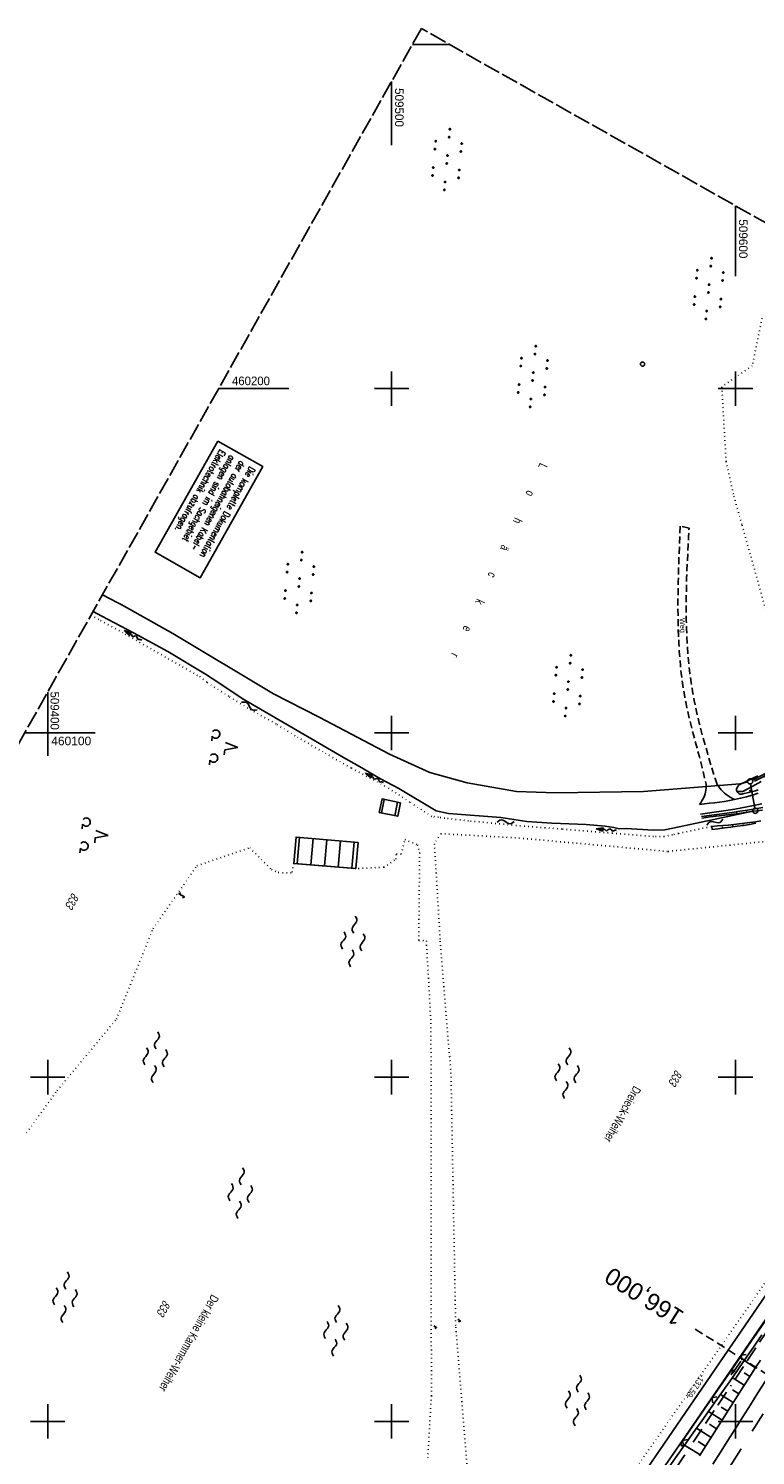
# Model space of a CAD drawing. Extents: x 509054 to 510017, y 459212 to 460305.
# Tile 39 of 63: x 509394 to 509606, y 459890 to 460305. Entities that reach past the tile are written whole.
import ezdxf
from ezdxf.enums import TextEntityAlignment as Align

# ---------------------------------------------------------------- set-up
doc = ezdxf.new("R2010")
doc.units = 0
doc.header["$LTSCALE"] = 10
doc.header["$MEASUREMENT"] = 0
for name, pattern in [('ACAD_ISO16W100', [73, 15, -6.5, 15, -6.5, 15, -7, 1, -7]), ('AUSGEZOGEN', [0]), ('LT00', [0]), ('LT02', [0.4, 0.2, -0.2]), ('LT11', [0.3, 0.2, -0.1]), ('LT14', [0.6, 0.5, -0.1]), ('LT17', [0.15, 0.1, -0.05]), ('PUNKTX2_STR', [0.6, 0.1, -0.5])]:
    doc.linetypes.add(name, pattern=pattern)
doc.layers.get('0').update_dxf_attribs({"linetype": 'LT00'})
for name, color, linetype in [('--EK_FBR', 1, 'LT00'), ('--EK_ST-93-1', 30, 'LT17'), ('--EL_DFK_AB_L', 21, 'LT00'), ('--FLIEßRICHTPFEIL', 180, 'Continuous'), ('--WASSER_GRENZE', 180, 'PUNKTX2_STR'), ('--WASSER_NUTZUNG', 180, 'Continuous'), ('ABSTAND', 8, 'LT00'), ('BAB-KABEL', 220, 'ACAD_ISO16W100'), ('BAB-KABEL_TEXT_KASTEN', 224, 'Continuous'), ('DFK_AB_L', 21, 'LT00'), ('DFK_BEB_SCHR', 254, 'LT00'), ('DFK_BEBAUUNG', 250, 'LT00'), ('DFK_BES-NAME', 255, 'LT00'), ('DFK_FLUR_NR', 250, 'LT00'), ('DFK_GZPKT', 250, 'LT00'), ('DFK_KATASTER', 250, 'LT00'), ('DFK_NUTZUNG', 250, 'LT00'), ('DFK_NUTZUNGSGRENZE', 70, 'PUNKTX2_STR'), ('DFK_TOPO-ANL', 252, 'LT00'), ('DFK_VERMPKT', 252, 'LT00'), ('FELDWEG_TEXT', 250, 'Continuous'), ('PFEIL', 140, 'AUSGEZOGEN'), ('V110_AFBR_BAB', 250, 'LT00'), ('V110_BOESCH', 250, 'LT00'), ('V110_BOSCHUNG', 250, 'LT00'), ('V110_EINFAHRT', 250, 'LT00'), ('V110_FELDWEG', 250, 'LT11'), ('V110_GRABEN', 250, 'LT00'), ('V110_LG_MARK', 250, 'LT02'), ('V110_RASTER', 250, 'LT00'), ('V110_ZAUN', 40, 'LT00')]:
    doc.layers.add(name, color=color, linetype=linetype)
doc.layers.add('-BLATT_110-RAND', color=7, linetype='LT14', plot=False)
doc.styles.add('Beschrift', font='ARIAL.TTF')
doc.styles.add('ROMANS', font='romans.shx', dxfattribs={"width": 0.8})
doc.styles.get("Standard").update_dxf_attribs({"font": 'ARIAL.TTF'})

# ---------------------------------------------------------------- blocks, each defined once
blk = doc.blocks.new('SYMB7050')
at = {"color": 0, "linetype": 'ByBlock'}
blk.add_lwpolyline([(0, 0), (0, 0.093), (0.046, 0.058)], dxfattribs=at)
blk = doc.blocks.new('SYMB7010')
at = {"color": 0, "linetype": 'ByBlock'}
for points in [[(-0.031408, 0.499213), (-0.093728, 0.49134), (-0.15457, 0.475719), (-0.212975, 0.452595), (-0.268021, 0.422333), (-0.31884, 0.385411), (-0.36463, 0.342411), (-0.40467, 0.29401), (-0.438329, 0.240973), (-0.465074, 0.184136), (-0.484486, 0.124395), (-0.496256, 0.062692), (-0.5002, 0)], [(-0.5002, 0), (-0.496256, -0.062692), (-0.484486, -0.124395), (-0.465075, -0.184136), (-0.438329, -0.240973), (-0.404671, -0.29401), (-0.36463, -0.342411), (-0.31884, -0.385411), (-0.268021, -0.422333), (-0.212975, -0.452595), (-0.154571, -0.475719), (-0.093728, -0.49134), (-0.031408, -0.499213), (0.031408, -0.499213)], [(0.5002, 0), (0.496256, 0.062692), (0.484485, 0.124395), (0.465074, 0.184136), (0.438329, 0.240973), (0.40467, 0.29401), (0.36463, 0.342411), (0.31884, 0.385411), (0.268021, 0.422333), (0.212975, 0.452595), (0.15457, 0.475719), (0.093728, 0.49134), (0.031408, 0.499213), (-0.031408, 0.499213)], [(0.031408, -0.499213), (0.093728, -0.491341), (0.15457, -0.475719), (0.212975, -0.452595), (0.268021, -0.422333), (0.31884, -0.385411), (0.36463, -0.342411), (0.404671, -0.294011), (0.438329, -0.240974), (0.465075, -0.184136), (0.484486, -0.124395), (0.496256, -0.062692), (0.500201, 0)]]:
    blk.add_lwpolyline(points, dxfattribs=at)
blk = doc.blocks.new('SYMB7250')
at = {"color": 0, "linetype": 'ByBlock'}
for points in [[(-0.74, 0), (-0.698333, 0.028889), (-0.656667, 0.051111), (-0.615, 0.06), (-0.573333, 0.051111), (-0.531667, 0.028889), (-0.49, 0)], [(-0.49, 0), (-0.448333, -0.028889), (-0.406667, -0.051111), (-0.365, -0.06), (-0.323333, -0.051111), (-0.281667, -0.028889), (-0.24, 0)], [(-0.25, 0.28), (-0.208333, 0.308889), (-0.166667, 0.331111), (-0.125, 0.34), (-0.083333, 0.331111), (-0.041667, 0.308889), (0, 0.28)], [(0, 0.28), (0.041667, 0.251111), (0.083333, 0.228889), (0.125, 0.22), (0.166667, 0.228889), (0.208333, 0.251111), (0.25, 0.28)], [(0.24, 0), (0.281667, 0.028889), (0.323333, 0.051111), (0.365, 0.06), (0.406667, 0.051111), (0.448333, 0.028889), (0.49, 0)], [(0.49, 0), (0.531667, -0.028889), (0.573333, -0.051111), (0.615, -0.06), (0.656667, -0.051111), (0.698333, -0.028889), (0.74, 0)], [(-0.25, -0.28), (-0.208333, -0.251111), (-0.166667, -0.228889), (-0.125, -0.22), (-0.083333, -0.228889), (-0.041667, -0.251111), (0, -0.28)], [(0, -0.28), (0.041667, -0.308889), (0.083333, -0.331111), (0.125, -0.34), (0.166667, -0.331111), (0.208333, -0.308889), (0.25, -0.28)]]:
    blk.add_lwpolyline(points, dxfattribs=at)
blk = doc.blocks.new('FLIEßRICHTPFEIL')
at = {"layer": '--FLIEßRICHTPFEIL'}
blk.add_hatch(color=256, dxfattribs=at).paths.add_polyline_path([(-1.95, 0.4875), (-1.95, -0.4875), (0, 0)])
for p, q in [((-1.95, 0.4875), (-1.95, -0.4875)), ((-1.95, 0.4875), (0, 0)), ((0, 0), (-1.95, -0.4875))]:
    blk.add_line(p, q, dxfattribs=at)
at = {"layer": '--FLIEßRICHTPFEIL', "start_tangent": (-1, 0), "end_tangent": (-1, 0)}
blk.add_spline([(-1.95, 0), (-2.4375, 0), (-2.925, 0.325), (-3.4125, 0), (-3.9, -0.325), (-4.3875, 0), (-4.875, 0.325), (-5.3625, 0), (-5.85, 0)], degree=3, dxfattribs=at)
blk = doc.blocks.new('SYMB7251')
at = {"color": 0, "linetype": 'ByBlock'}
for points in [[(-0.25, 0), (-0.208333, 0.028889), (-0.166667, 0.051111), (-0.125, 0.06), (-0.083333, 0.051111), (-0.041667, 0.028889), (0, 0)], [(0, 0), (0.041667, -0.028889), (0.083333, -0.051111), (0.125, -0.06), (0.166667, -0.051111), (0.208333, -0.028889), (0.25, 0)]]:
    blk.add_lwpolyline(points, dxfattribs=at)
blk = doc.blocks.new('SYMB7110')
at = {"color": 0, "linetype": 'ByBlock'}
for p, q in [((-0.9, 0.012919), (-0.9, -0.012919)), ((-0.895, -0.017106), (-0.895, 0.017105)), ((-0.89, 0.019164), (-0.89, -0.019164)), ((-0.885, -0.019797), (-0.885, 0.019796)), ((-0.88, 0.019164), (-0.88, -0.019164)), ((-0.875, -0.017106), (-0.875, 0.017105)), ((-0.87, 0.012919), (-0.87, -0.012919)), ((-0.865, -0.000126), (-0.865, 0.000145)), ((-0.67, 0.012919), (-0.67, -0.012919)), ((-0.665, -0.017106), (-0.665, 0.017105)), ((-0.66, 0.019164), (-0.66, -0.019164)), ((-0.655, -0.019797), (-0.655, 0.019796)), ((-0.65, 0.019164), (-0.65, -0.019164)), ((-0.645, -0.017106), (-0.645, 0.017105)), ((-0.64, 0.012919), (-0.64, -0.012919)), ((-0.635, -0.000126), (-0.635, 0.000145)), ((-0.515, 0.392919), (-0.515, 0.367081)), ((-0.51, 0.362895), (-0.51, 0.397105)), ((-0.505, 0.399164), (-0.505, 0.360836)), ((-0.5, 0.360204), (-0.5, 0.399796)), ((-0.495, 0.399164), (-0.495, 0.360836)), ((-0.49, 0.362895), (-0.49, 0.397105)), ((-0.485, 0.392919), (-0.485, 0.367081)), ((-0.48, 0.379874), (-0.48, 0.380145)), ((-0.285, 0.392919), (-0.285, 0.367081)), ((-0.28, 0.362895), (-0.28, 0.397105)), ((-0.275, 0.399164), (-0.275, 0.360836)), ((-0.27, 0.360204), (-0.27, 0.399796)), ((-0.265, 0.399164), (-0.265, 0.360836)), ((-0.26, 0.362895), (-0.26, 0.397105)), ((-0.255, 0.392919), (-0.255, 0.367081)), ((-0.25, 0.379874), (-0.25, 0.380146)), ((-0.13, 0.012919), (-0.13, -0.012919)), ((-0.125, -0.017105), (-0.125, 0.017105)), ((-0.12, 0.019164), (-0.12, -0.019164)), ((-0.115, -0.019796), (-0.115, 0.019796)), ((-0.11, 0.019164), (-0.11, -0.019164)), ((-0.105, -0.017105), (-0.105, 0.017105)), ((-0.1, 0.012919), (-0.1, -0.012919)), ((-0.095, -0.000126), (-0.095, 0.000146)), ((0.1, 0.012919), (0.1, -0.012919)), ((0.105, -0.017105), (0.105, 0.017105)), ((0.11, 0.019164), (0.11, -0.019164)), ((0.115, -0.019796), (0.115, 0.019796)), ((0.12, 0.019164), (0.12, -0.019164)), ((0.125, -0.017105), (0.125, 0.017105)), ((0.13, 0.012919), (0.13, -0.012919)), ((0.135, -0.000126), (0.135, 0.000146)), ((0.255, 0.392919), (0.255, 0.367081)), ((0.26, 0.362895), (0.26, 0.397105)), ((0.265, 0.399164), (0.265, 0.360836)), ((0.27, 0.360204), (0.27, 0.399796)), ((0.275, 0.399164), (0.275, 0.360836)), ((0.28, 0.362895), (0.28, 0.397105)), ((0.285, 0.392919), (0.285, 0.367081)), ((0.29, 0.379874), (0.29, 0.380145)), ((0.485, 0.392919), (0.485, 0.367081)), ((0.49, 0.362895), (0.49, 0.397105)), ((0.495, 0.399164), (0.495, 0.360836)), ((0.5, 0.360204), (0.5, 0.399796)), ((0.505, 0.399164), (0.505, 0.360836)), ((0.51, 0.362895), (0.51, 0.397105)), ((0.515, 0.392919), (0.515, 0.367081)), ((0.52, 0.379874), (0.52, 0.380146)), ((0.64, 0.012919), (0.64, -0.012919)), ((0.645, -0.017105), (0.645, 0.017105)), ((0.65, 0.019164), (0.65, -0.019164)), ((0.655, -0.019796), (0.655, 0.019796)), ((0.66, 0.019164), (0.66, -0.019164)), ((0.665, -0.017105), (0.665, 0.017105)), ((0.67, 0.012919), (0.67, -0.012919)), ((0.675, -0.000126), (0.675, 0.000146)), ((0.87, 0.012919), (0.87, -0.012919)), ((0.875, -0.017105), (0.875, 0.017105)), ((0.88, 0.019164), (0.88, -0.019164)), ((0.885, -0.019796), (0.885, 0.019796)), ((0.89, 0.019164), (0.89, -0.019164)), ((0.895, -0.017105), (0.895, 0.017105)), ((0.9, 0.012919), (0.9, -0.012919)), ((0.905, -0.000126), (0.905, 0.000146)), ((-0.515, -0.367081), (-0.515, -0.392919)), ((-0.51, -0.397105), (-0.51, -0.362895)), ((-0.505, -0.360836), (-0.505, -0.399164)), ((-0.5, -0.399796), (-0.5, -0.360204)), ((-0.495, -0.360836), (-0.495, -0.399164)), ((-0.49, -0.397106), (-0.49, -0.362895)), ((-0.485, -0.367081), (-0.485, -0.392919)), ((-0.48, -0.380126), (-0.48, -0.379855)), ((-0.285, -0.367081), (-0.285, -0.392919)), ((-0.28, -0.397105), (-0.28, -0.362895)), ((-0.275, -0.360836), (-0.275, -0.399164)), ((-0.27, -0.399796), (-0.27, -0.360204)), ((-0.265, -0.360836), (-0.265, -0.399164)), ((-0.26, -0.397105), (-0.26, -0.362895)), ((-0.255, -0.367081), (-0.255, -0.392919)), ((-0.25, -0.380126), (-0.25, -0.379855)), ((0.255, -0.367081), (0.255, -0.392919)), ((0.26, -0.397105), (0.26, -0.362895)), ((0.265, -0.360836), (0.265, -0.399164)), ((0.27, -0.399796), (0.27, -0.360204)), ((0.275, -0.360836), (0.275, -0.399164)), ((0.28, -0.397105), (0.28, -0.362895)), ((0.285, -0.367081), (0.285, -0.392919)), ((0.29, -0.380126), (0.29, -0.379855)), ((0.485, -0.367081), (0.485, -0.392919)), ((0.49, -0.397105), (0.49, -0.362895)), ((0.495, -0.360836), (0.495, -0.399164)), ((0.5, -0.399796), (0.5, -0.360204)), ((0.505, -0.360836), (0.505, -0.399164)), ((0.51, -0.397105), (0.51, -0.362895)), ((0.515, -0.367081), (0.515, -0.392919)), ((0.52, -0.380126), (0.52, -0.379855))]:
    blk.add_line(p, q, dxfattribs=at)
for points in [[(-0.865, 0), (-0.866981, 0.008678), (-0.87253, 0.015637), (-0.88055, 0.019498), (-0.88945, 0.019498), (-0.89747, 0.015637), (-0.903019, 0.008678), (-0.905, 0)], [(-0.905, 0), (-0.903019, -0.008678), (-0.89747, -0.015637), (-0.88945, -0.019499), (-0.88055, -0.019499), (-0.87253, -0.015637), (-0.866981, -0.008678), (-0.865, 0)], [(-0.635, 0), (-0.636981, 0.008678), (-0.64253, 0.015637), (-0.65055, 0.019498), (-0.65945, 0.019498), (-0.66747, 0.015637), (-0.673019, 0.008678), (-0.675, 0)], [(-0.675, 0), (-0.673019, -0.008678), (-0.66747, -0.015637), (-0.65945, -0.019499), (-0.65055, -0.019499), (-0.64253, -0.015637), (-0.636981, -0.008678), (-0.635, 0)], [(-0.48, 0.38), (-0.481981, 0.388678), (-0.48753, 0.395637), (-0.49555, 0.399499), (-0.50445, 0.399499), (-0.51247, 0.395637), (-0.518019, 0.388678), (-0.52, 0.38), (-0.518019, 0.371322), (-0.51247, 0.364363), (-0.50445, 0.360501), (-0.49555, 0.360501), (-0.48753, 0.364363), (-0.481981, 0.371322), (-0.48, 0.38)], [(-0.25, 0.38), (-0.251981, 0.388678), (-0.25753, 0.395637), (-0.26555, 0.399499), (-0.27445, 0.399499), (-0.28247, 0.395637), (-0.288019, 0.388678), (-0.29, 0.38), (-0.288019, 0.371322), (-0.28247, 0.364363), (-0.27445, 0.360501), (-0.26555, 0.360501), (-0.25753, 0.364363), (-0.251981, 0.371322), (-0.25, 0.38)], [(-0.095, 0), (-0.096981, 0.008678), (-0.10253, 0.015637), (-0.11055, 0.019499), (-0.11945, 0.019499), (-0.12747, 0.015637), (-0.133019, 0.008678), (-0.135, 0)], [(-0.135, 0), (-0.133019, -0.008678), (-0.12747, -0.015637), (-0.11945, -0.019499), (-0.11055, -0.019499), (-0.10253, -0.015637), (-0.096981, -0.008678), (-0.095, 0)], [(0.135, 0), (0.133019, 0.008678), (0.12747, 0.015637), (0.11945, 0.019499), (0.11055, 0.019499), (0.10253, 0.015637), (0.096981, 0.008678), (0.095, 0)], [(0.095, 0), (0.096981, -0.008678), (0.10253, -0.015637), (0.11055, -0.019499), (0.11945, -0.019499), (0.12747, -0.015637), (0.133019, -0.008678), (0.135, 0)], [(0.29, 0.38), (0.288019, 0.388678), (0.28247, 0.395637), (0.27445, 0.399499), (0.26555, 0.399499), (0.25753, 0.395637), (0.251981, 0.388678), (0.25, 0.38), (0.251981, 0.371322), (0.25753, 0.364363), (0.26555, 0.360501), (0.27445, 0.360501), (0.28247, 0.364363), (0.288019, 0.371322), (0.29, 0.38)], [(0.52, 0.38), (0.518019, 0.388678), (0.51247, 0.395637), (0.50445, 0.399499), (0.495549, 0.399499), (0.48753, 0.395637), (0.481981, 0.388678), (0.48, 0.38), (0.481981, 0.371322), (0.48753, 0.364363), (0.495549, 0.360501), (0.50445, 0.360501), (0.51247, 0.364363), (0.518019, 0.371322), (0.52, 0.38)], [(0.675, 0), (0.673019, 0.008678), (0.66747, 0.015637), (0.65945, 0.019499), (0.65055, 0.019499), (0.64253, 0.015637), (0.636981, 0.008678), (0.635, 0)], [(0.635, 0), (0.636981, -0.008678), (0.64253, -0.015637), (0.65055, -0.019499), (0.65945, -0.019499), (0.66747, -0.015637), (0.673019, -0.008678), (0.675, 0)], [(0.905, 0), (0.903019, 0.008678), (0.89747, 0.015637), (0.88945, 0.019499), (0.88055, 0.019499), (0.87253, 0.015637), (0.866981, 0.008678), (0.865, 0)], [(0.865, 0), (0.866981, -0.008678), (0.87253, -0.015637), (0.88055, -0.019499), (0.88945, -0.019499), (0.89747, -0.015637), (0.903019, -0.008678), (0.905, 0)], [(-0.48, -0.38), (-0.481981, -0.371322), (-0.48753, -0.364363), (-0.49555, -0.360501), (-0.50445, -0.360501), (-0.51247, -0.364363), (-0.518019, -0.371322), (-0.52, -0.38), (-0.518019, -0.388678), (-0.51247, -0.395637), (-0.50445, -0.399499), (-0.49555, -0.399499), (-0.48753, -0.395637), (-0.481981, -0.388678), (-0.48, -0.38)], [(-0.25, -0.38), (-0.251981, -0.371322), (-0.25753, -0.364363), (-0.26555, -0.360501), (-0.27445, -0.360501), (-0.28247, -0.364363), (-0.288019, -0.371322), (-0.29, -0.38), (-0.288019, -0.388678), (-0.28247, -0.395637), (-0.27445, -0.399499), (-0.26555, -0.399499), (-0.25753, -0.395637), (-0.251981, -0.388678), (-0.25, -0.38)], [(0.29, -0.38), (0.288019, -0.371322), (0.28247, -0.364363), (0.27445, -0.360501), (0.26555, -0.360501), (0.25753, -0.364363), (0.251981, -0.371322), (0.25, -0.38), (0.251981, -0.388678), (0.25753, -0.395637), (0.26555, -0.399499), (0.27445, -0.399499), (0.28247, -0.395637), (0.288019, -0.388678), (0.29, -0.38)], [(0.52, -0.38), (0.518019, -0.371322), (0.51247, -0.364363), (0.50445, -0.360501), (0.495549, -0.360501), (0.48753, -0.364363), (0.481981, -0.371322), (0.48, -0.38), (0.481981, -0.388678), (0.48753, -0.395637), (0.495549, -0.399499), (0.50445, -0.399499), (0.51247, -0.395637), (0.518019, -0.388678), (0.52, -0.38)]]:
    blk.add_lwpolyline(points, dxfattribs=at)
blk = doc.blocks.new('SYMB7201')
at = {"color": 0, "linetype": 'ByBlock'}
for p, q in [((0, 0.385), (-0.11, 0.015)), ((-0.255, -0.385), (-0.115, -0.385)), ((0.445, -0.385), (0.585, -0.385))]:
    blk.add_line(p, q, dxfattribs=at)
for points in [[(0.25, 0.015), (0.11, 0.015), (0, 0.385)], [(-0.393816, -0.383308), (-0.416239, -0.362945), (-0.432849, -0.337617), (-0.442589, -0.308936), (-0.444836, -0.27873), (-0.439449, -0.248923), (-0.426769, -0.221415), (-0.407606, -0.197958), (-0.38318, -0.180047), (-0.355047, -0.168823), (-0.325, -0.165), (-0.294953, -0.168823), (-0.26682, -0.180047), (-0.242394, -0.197959), (-0.223231, -0.221415), (-0.210551, -0.248923), (-0.205164, -0.27873), (-0.207411, -0.308936), (-0.21715, -0.337617), (-0.233761, -0.362945), (-0.256184, -0.383308)], [(0.306185, -0.383308), (0.283761, -0.362945), (0.267151, -0.337617), (0.257411, -0.308936), (0.255164, -0.27873), (0.260552, -0.248923), (0.273231, -0.221415), (0.292394, -0.197958), (0.31682, -0.180047), (0.344953, -0.168823), (0.375, -0.165), (0.405047, -0.168823), (0.43318, -0.180047), (0.457606, -0.197959), (0.476769, -0.221415), (0.489449, -0.248923), (0.494836, -0.27873), (0.492589, -0.308936), (0.48285, -0.337617), (0.466239, -0.362945), (0.443816, -0.383308)]]:
    blk.add_lwpolyline(points, dxfattribs=at)
blk = doc.blocks.new('Pfreil3')
at = {"layer": 'PFEIL'}
blk.add_hatch(color=256, dxfattribs=at).paths.add_polyline_path([(-1.55, 0.27), (-1.55, -0.27), (0, 0)])
for p, q in [((-1.55, 0), (-4.83, 0)), ((-1.55, -0.27), (-1.55, 0.27)), ((-1.55, 0.27), (0, 0)), ((0, 0), (-1.55, -0.27))]:
    blk.add_line(p, q, dxfattribs=at)
blk = doc.blocks.new('SYMB0011')
at = {"color": 0, "linetype": 'ByBlock'}
for p, q in [((0.5, 0), (-0.5, 0)), ((0, 0.5), (0, -0.5))]:
    blk.add_line(p, q, dxfattribs=at)
blk = doc.blocks.new('SYMB0024')
at = {"color": 0, "linetype": 'ByBlock'}
for p, q in [((-0.5, 0.5), (0, 0)), ((0, 0), (0.5, 0.5))]:
    blk.add_line(p, q, dxfattribs=at)

msp = doc.modelspace()

# ---------------------------------------------------------------- linework, layer by layer
at = {"layer": '--EK_FBR'}
for points in [[(509606.63, 460082.45), (509604.92, 460081.92), (509603.19, 460081.43), (509601.45, 460081), (509599.7, 460080.62), (509598.26, 460080.35), (509596.82, 460080.11), (509595.38, 460079.91), (509593.93, 460079.72), (509592.48, 460079.55), (509591.02, 460079.4), (509589.57, 460079.24)], [(509589.85, 460076.42), (509591.85, 460076.69), (509593.84, 460076.97), (509595.83, 460077.25), (509597.82, 460077.55), (509599.81, 460077.87), (509601.79, 460078.21), (509603.76, 460078.58), (509605.73, 460078.98), (509607.69, 460079.42)]]:
    msp.add_lwpolyline(points, dxfattribs=at)
at = {"layer": '--EK_FBR', "color": 2}
msp.add_lwpolyline([(509636.98, 459956.53), (509635.46, 459954.18), (509633.95, 459951.83), (509632.44, 459949.47), (509630.95, 459947.1), (509629.46, 459944.73), (509627.97, 459942.36), (509626.48, 459939.99), (509624.03, 459936.09), (509621.58, 459932.19), (509619.13, 459928.3), (509615.97, 459923.28), (509612.82, 459918.28), (509609.66, 459913.27), (509606.5, 459908.26), (509604.32, 459904.82), (509602.14, 459901.37), (509599.96, 459897.92), (509597.78, 459894.48), (509595.61, 459891.03), (509593.44, 459887.57)], dxfattribs=at)
at = {"layer": '--EK_ST-93-1', "ltscale": 2.5}
msp.add_line((509622.13, 459905.44), (509588.31, 459926.81), dxfattribs=at)
at = {"layer": '--EL_DFK_AB_L'}
msp.add_line((509627.62, 459964.27), (509550.8, 459851.93), dxfattribs=at)
at = {"layer": '--WASSER_GRENZE', "ltscale": 0.2}
for p, q in [((509412.59, 460134.16), (509415.41, 460132.63)), ((509415.41, 460132.63), (509422.58, 460128.69)), ((509422.58, 460128.69), (509444.2, 460116.34)), ((509444.2, 460116.34), (509446.4, 460114.61)), ((509446.4, 460114.61), (509452.91, 460110.48)), ((509452.91, 460110.48), (509458.88, 460106.78)), ((509458.88, 460106.78), (509463.09, 460104.43)), ((509463.09, 460104.43), (509466.68, 460102.44)), ((509466.68, 460102.44), (509472.6, 460098.78)), ((509472.6, 460098.78), (509480.75, 460094.09)), ((509480.75, 460094.09), (509488.36, 460089.72)), ((509488.36, 460089.72), (509498.94, 460084.07)), ((509505.27, 460079.88), (509498.94, 460084.07)), ((509511.69, 460075.74), (509505.27, 460079.88)), ((509513.64, 460075.5), (509511.69, 460075.74)), ((509515.46, 460075.21), (509513.64, 460075.5)), ((509522.38, 460074.45), (509515.46, 460075.21)), ((509536.28, 460073.11), (509522.38, 460074.45)), ((509514.28, 460070.72), (509512.45, 460067.79)), ((509514.28, 460070.72), (509536.92, 460069.48)), ((509549.49, 460072.08), (509536.28, 460073.11)), ((509564.21, 460070.9), (509549.49, 460072.08)), ((509570.28, 460070.4), (509564.21, 460070.9)), ((509576.18, 460069.9), (509570.28, 460070.4)), ((509579.3, 460069.92), (509576.18, 460069.9)), ((509581.72, 460070.42), (509579.3, 460069.92)), ((509635.5, 460071.21), (509580.26, 460065.56)), ((509583.38, 460070.82), (509581.72, 460070.42)), ((509583.38, 460070.82), (509593.14, 460072.84)), ((509443.4, 460061.39), (509458.74, 460066.62)), ((509458.74, 460066.62), (509465.05, 460060.32)), ((509502.81, 460064.81), (509503.85, 460069)), ((509503.85, 460069), (509507.55, 460067.51)), ((509507.55, 460067.51), (509508.17, 460065.14)), ((509512.45, 460067.79), (509514.14, 460039.54)), ((509580.26, 460065.56), (509536.92, 460069.48)), ((509471.55, 460062.11), (509471, 460059.3)), ((509489.6, 460060.57), (509471.55, 460062.11)), ((509497.72, 460060.98), (509499.71, 460062.21)), ((509499.71, 460062.21), (509501.25, 460063.3)), ((509501.25, 460063.3), (509501.37, 460064.91)), ((509502.81, 460064.81), (509501.37, 460064.91)), ((509508.17, 460065.14), (509507.89, 460039.73)), ((509430.63, 460043.12), (509443.4, 460061.39)), ((509465.05, 460060.32), (509467.04, 460059.43)), ((509467.04, 460059.43), (509471, 460059.3)), ((509497.72, 460060.98), (509489.6, 460060.57)), ((509419.99, 460016.82), (509430.63, 460043.12)), ((509507.89, 460039.73), (509510.11, 460039.59)), ((509510.11, 460039.59), (509511.45, 460015.64)), ((509514.14, 460039.54), (509517.26, 460001.26)), ((509402.75, 459996.07), (509419.99, 460016.82)), ((509511.45, 460015.64), (509511.57, 459907.48)), ((509517.26, 460001.26), (509518.64, 459927.36)), ((509393.86, 459983.79), (509402.75, 459996.07)), ((509556.2, 459865.09), (509610.23, 459942.6)), ((509518.64, 459927.36), (509521.87, 459887.41)), ((509511.57, 459907.48), (509510.51, 459889.4))]:
    msp.add_line(p, q, dxfattribs=at)
at = {"layer": '-BLATT_110-RAND'}
msp.add_lwpolyline([(509508.66, 460304.61), (509054.47, 459498.79), (509563.22, 459212.04), (510017.41, 460017.85), (509508.66, 460304.61)], dxfattribs=at)
at = {"layer": 'BAB-KABEL', "ltscale": 0.03, "flags": 128}
msp.add_lwpolyline([(509756.48, 460164.92), (509747.18, 460153.37), (509734.69, 460137.24), (509730.91, 460132.09), (509733.13, 460114.54), (509731.41, 460108.01), (509724.52, 460095.6), (509711.28, 460076.68), (509698.02, 460055.68), (509688.57, 460043.65), (509672.72, 460022.09), (509664.47, 460011.27), (509651.04, 459989.76), (509640.38, 459973.1), (509628.84, 459955.5), (509618.7, 459940.55), (509581.79, 459885.12), (509566.29, 459862.51), (509548.45, 459837.86), (509521.66, 459802.42), (509508.02, 459785.38), (509484.64, 459767.23), (509465.75, 459752.55), (509478.24, 459736.45), (509483.94, 459724.14), (509476.57, 459711.77), (509463.24, 459689.91), (509453.7, 459672.98), (509444.32, 459655.82), (509438.1, 459644.67), (509430.16, 459631.55), (509426.04, 459631.79), (509415.74, 459631.61), (509407.45, 459627.74), (509394.4, 459620.95), (509385.21, 459598.17), (509379.33, 459586.05), (509371.38, 459571.6), (509340.84, 459514.2), (509327.41, 459490.84), (509320.98, 459490.84), (509314.63, 459476.82), (509274.63, 459384.82), (509271.13, 459376.67)], dxfattribs=at)
at = {"layer": 'BAB-KABEL_TEXT_KASTEN', "linetype": 'AUSGEZOGEN'}
msp.add_lwpolyline([(509449.43, 460184.76), (509431.23, 460152.48), (509444.35, 460145.08), (509462.54, 460177.37)], close=True, dxfattribs=at)
at = {"layer": 'DFK_AB_L'}
msp.add_line((509627.62, 459964.27), (509550.8, 459851.93), dxfattribs=at)
at = {"layer": 'DFK_BEB_SCHR'}
for p, q in [((509497.84, 460080.67), (509497.06, 460076.76)), ((509500.98, 460075.94), (509501.76, 460079.87)), ((509473.18, 460069.67), (509472.54, 460062.03)), ((509476.53, 460061.68), (509477.17, 460069.32)), ((509481.15, 460068.98), (509480.51, 460061.35)), ((509484.5, 460061.01), (509485.14, 460068.63)), ((509489.12, 460068.29), (509488.48, 460060.67))]:
    msp.add_line(p, q, dxfattribs=at)
at = {"layer": 'DFK_BEBAUUNG'}
for points in [[(509502.59, 460079.7), (509501.81, 460075.77), (509496.42, 460076.89), (509497.22, 460080.8), (509502.59, 460079.7)], [(509490.24, 460068.19), (509489.6, 460060.57), (509471.55, 460062.11), (509472.21, 460069.75), (509490.24, 460068.19)]]:
    msp.add_lwpolyline(points, dxfattribs=at)
at = {"layer": 'DFK_KATASTER'}
for p, q in [((509413.22, 460135.28), (509415.77, 460133.93)), ((509415.77, 460133.93), (509424.91, 460129.11)), ((509424.91, 460129.11), (509434.93, 460123.62)), ((509434.93, 460123.62), (509445.86, 460117.1)), ((509445.86, 460117.1), (509450.1, 460114.31)), ((509450.1, 460114.31), (509456.58, 460110.04)), ((509476.74, 460098.3), (509456.58, 460110.04)), ((509604.91, 460086.26), (509644.68, 460106.84)), ((509486.03, 460092.89), (509476.74, 460098.3)), ((509490.63, 460090.2), (509486.03, 460092.89)), ((509496.74, 460086.7), (509490.63, 460090.2)), ((509502.08, 460083.88), (509496.74, 460086.7)), ((509502.08, 460083.88), (509512.94, 460077.34)), ((509605.62, 460078.12), (509604.37, 460085.18)), ((509512.94, 460077.34), (509516.59, 460076.58)), ((509516.59, 460076.58), (509531.81, 460075.41)), ((509531.81, 460075.41), (509539.34, 460074.31)), ((509539.34, 460074.31), (509546.59, 460073.79)), ((509585.43, 460073.1), (509605.02, 460077.22)), ((509546.59, 460073.79), (509556.56, 460073.35)), ((509556.56, 460073.35), (509562.1, 460072.89)), ((509562.1, 460072.89), (509564.62, 460072.49)), ((509564.62, 460072.49), (509566.21, 460072.14)), ((509566.21, 460072.14), (509568.16, 460072.21)), ((509568.16, 460072.21), (509576.06, 460071.79)), ((509576.06, 460071.79), (509579.48, 460071.87)), ((509579.48, 460071.87), (509585.43, 460073.1))]:
    msp.add_line(p, q, dxfattribs=at)
at = {"layer": 'DFK_NUTZUNGSGRENZE', "ltscale": 0.2}
for p, q in [((509607.73, 460220.46), (509604.88, 460206.6)), ((509604.88, 460206.6), (509596.02, 460200.57)), ((509596.02, 460200.57), (509597.25, 460178.88)), ((509597.25, 460178.88), (509599.53, 460168.78)), ((509599.53, 460168.78), (509601.91, 460160.34)), ((509601.91, 460160.34), (509620.4, 460094.4))]:
    msp.add_line(p, q, dxfattribs=at)
at = {"layer": 'DFK_TOPO-ANL'}
for p, q in [((509422.64, 460136.59), (509415.93, 460140.09)), ((509436.44, 460128.85), (509421.38, 460137.3)), ((509465.66, 460111.39), (509436.44, 460128.85)), ((509478.97, 460104.54), (509465.66, 460111.39)), ((509499.43, 460093.87), (509478.97, 460104.54)), ((509511.09, 460088.49), (509499.43, 460093.87)), ((509521.93, 460085.51), (509511.09, 460088.49)), ((509536.34, 460083.02), (509521.93, 460085.51)), ((509547.77, 460082.57), (509536.34, 460083.02)), ((509573.26, 460083), (509547.77, 460082.57)), ((509601.35, 460085.19), (509573.26, 460083)), ((509601.35, 460085.19), (509603.51, 460085.74))]:
    msp.add_line(p, q, dxfattribs=at)
at = {"layer": 'V110_AFBR_BAB'}
for points in [[(509606.63, 460082.45), (509604.92, 460081.92), (509603.19, 460081.43), (509601.45, 460081), (509599.7, 460080.62), (509598.26, 460080.35), (509596.82, 460080.11), (509595.38, 460079.91), (509593.93, 460079.72), (509592.48, 460079.55), (509591.02, 460079.4), (509589.57, 460079.24)], [(509589.85, 460076.42), (509591.85, 460076.69), (509593.84, 460076.97), (509595.83, 460077.25), (509597.82, 460077.55), (509599.81, 460077.87), (509601.79, 460078.21), (509603.76, 460078.58), (509605.73, 460078.98), (509607.69, 460079.42)]]:
    msp.add_lwpolyline(points, dxfattribs=at)
at = {"layer": 'V110_AFBR_BAB', "color": 0}
msp.add_lwpolyline([(509636.98, 459956.53), (509635.46, 459954.18), (509633.95, 459951.83), (509632.44, 459949.47), (509630.95, 459947.1), (509629.46, 459944.73), (509627.97, 459942.36), (509626.48, 459939.99), (509624.03, 459936.09), (509621.58, 459932.19), (509619.13, 459928.3), (509615.97, 459923.28), (509612.82, 459918.28), (509609.66, 459913.27), (509606.5, 459908.26), (509604.32, 459904.82), (509602.14, 459901.37), (509599.96, 459897.92), (509597.78, 459894.48), (509595.61, 459891.03), (509593.44, 459887.57)], dxfattribs=at)
at = {"layer": 'V110_BOESCH'}
for p, q in [((509600.32, 460083.21), (509600.32, 460083.22)), ((509585.12, 459893.09), (509556.92, 459853.38))]:
    msp.add_line(p, q, dxfattribs=at)
for points in [[(509606.57, 460083.42), (509605.8, 460083.21), (509605.01, 460083.01), (509604.2, 460082.8), (509603.36, 460082.59), (509602.49, 460082.38), (509602.17, 460082.3), (509601.86, 460082.24), (509601.56, 460082.21), (509601.29, 460082.22), (509601.04, 460082.3), (509600.83, 460082.46), (509600.64, 460082.68), (509600.48, 460082.94), (509600.32, 460083.21)], [(509589.54, 459889.99), (509591.37, 459892.9), (509593.21, 459895.8), (509595.04, 459898.71), (509596.88, 459901.61), (509598.72, 459904.51), (509600.56, 459907.41), (509602.41, 459910.3), (509604.03, 459912.81), (509605.64, 459915.32), (509607.26, 459917.82)]]:
    msp.add_lwpolyline(points, dxfattribs=at)
at = {"layer": 'V110_BOSCHUNG'}
for p, q in [((509604.36, 460082.84), (509604.2, 460083.44)), ((509591.35, 460075.9), (509591.39, 460075.65)), ((509594.33, 460076.28), (509594.4, 460075.78)), ((509597.3, 460076.67), (509597.34, 460076.41)), ((509600.27, 460077.09), (509600.35, 460076.53)), ((509603.24, 460077.53), (509603.28, 460077.23)), ((509605.15, 460073.59), (509605.06, 460074.08)), ((509593.25, 460071.95), (509593.14, 460072.84)), ((509596.23, 460072.31), (509596.18, 460072.7)), ((509599.21, 460072.69), (509599.12, 460073.35)), ((509602.18, 460073.12), (509602.14, 460073.4)), ((509605.79, 459915.54), (509602.52, 459917.68)), ((509602.54, 459910.51), (509599.07, 459912.75)), ((509604.16, 459913.02), (509602.48, 459914.12)), ((509600.93, 459907.99), (509599.13, 459909.14)), ((509599.32, 459905.47), (509595.6, 459907.82)), ((509597.72, 459902.94), (509595.79, 459904.15)), ((509596.11, 459900.4), (509592.12, 459902.92)), ((509592.91, 459895.33), (509588.64, 459898.03)), ((509594.51, 459897.86), (509592.45, 459899.17)), ((509589.7, 459890.26), (509585.15, 459893.14)), ((509591.31, 459892.79), (509589.1, 459894.19))]:
    msp.add_line(p, q, dxfattribs=at)
at = {"layer": 'V110_EINFAHRT'}
for points in [[(509589.57, 460079.24), (509589.9, 460079.73), (509590.22, 460080.22), (509590.52, 460080.71), (509590.79, 460081.22), (509591.01, 460081.73), (509591.19, 460082.26), (509591.31, 460082.82), (509591.39, 460083.39), (509591.42, 460083.97), (509591.43, 460084.55), (509591.43, 460085.15)], [(509599.7, 460080.62), (509599.08, 460080.97), (509598.47, 460081.32), (509597.87, 460081.7), (509597.3, 460082.1), (509596.76, 460082.54), (509596.29, 460082.99), (509595.85, 460083.47), (509595.43, 460083.98), (509595.02, 460084.5), (509594.62, 460085.03)]]:
    msp.add_lwpolyline(points, dxfattribs=at)
at = {"layer": 'V110_FELDWEG'}
msp.add_line((509586.48, 460159.51), (509583.91, 460160.04), dxfattribs=at)
at = {"layer": 'V110_FELDWEG', "flags": 128}
for points in [[(509583.91, 460160.04), (509583.8, 460157.36), (509583.69, 460154.69), (509583.59, 460152.02), (509583.49, 460149.34), (509583.41, 460146.67), (509583.35, 460143.99), (509583.3, 460141.32), (509583.27, 460138.64), (509583.27, 460135.97), (509583.3, 460133.29), (509583.35, 460130.61), (509583.44, 460127.93), (509583.54, 460125.81), (509583.66, 460123.69), (509583.82, 460121.57), (509584, 460119.45), (509584.22, 460117.33), (509584.48, 460115.23), (509584.78, 460113.12), (509585.12, 460111.03), (509585.51, 460108.95), (509585.84, 460107.35), (509586.2, 460105.75), (509586.58, 460104.16), (509586.98, 460102.57), (509587.39, 460100.99), (509587.81, 460099.4), (509588.23, 460097.82), (509588.66, 460096.24), (509589.08, 460094.66), (509589.5, 460093.07), (509589.91, 460091.49), (509590.3, 460089.91), (509590.68, 460088.32), (509591.06, 460086.73), (509591.43, 460085.15)], [(509594.62, 460085.03), (509594.07, 460086.77), (509593.54, 460088.52), (509593, 460090.27), (509592.47, 460092.02), (509591.83, 460094.17), (509591.21, 460096.32), (509590.6, 460098.48), (509590.02, 460100.64), (509589.47, 460102.81), (509588.94, 460104.99), (509588.46, 460107.17), (509588.01, 460109.37), (509587.53, 460111.98), (509587.12, 460114.61), (509586.76, 460117.25), (509586.45, 460119.89), (509586.2, 460122.54), (509586, 460125.19), (509585.85, 460127.85), (509585.75, 460130.28), (509585.69, 460132.72), (509585.65, 460135.15), (509585.65, 460137.59), (509585.68, 460140.02), (509585.73, 460142.46), (509585.79, 460144.9), (509585.88, 460147.33), (509585.98, 460149.77), (509586.1, 460152.2), (509586.22, 460154.64), (509586.35, 460157.08), (509586.48, 460159.51)]]:
    msp.add_lwpolyline(points, dxfattribs=at)
at = {"layer": 'V110_GRABEN'}
for points in [[(509601.03, 460084.96), (509602.86, 460085.81), (509604.69, 460086.67), (509606.51, 460087.53)], [(509602.16, 460083.01), (509601.76, 460082.98), (509601.36, 460082.97), (509601.01, 460082.97), (509600.7, 460083.01), (509600.47, 460083.08), (509600.32, 460083.21), (509600.27, 460083.41), (509600.32, 460083.65), (509600.43, 460083.94), (509600.6, 460084.27), (509600.8, 460084.61), (509601.03, 460084.96)], [(509607.44, 460085.88), (509604.8, 460084.45), (509602.16, 460083.01)], [(509607.92, 460078.29), (509605.7, 460077.92), (509603.47, 460077.56), (509601.24, 460077.23), (509599.01, 460076.91), (509596.78, 460076.6), (509594.54, 460076.31), (509592.31, 460076.02), (509590.07, 460075.73)], [(509607.89, 460077.59), (509605.37, 460077.22), (509602.85, 460076.87), (509600.32, 460076.53), (509597.8, 460076.2), (509595.27, 460075.89), (509592.74, 460075.58), (509590.22, 460075.27)], [(509607.35, 460074.47), (509605.78, 460074.2), (509604.21, 460073.96), (509602.64, 460073.74), (509601.06, 460073.56), (509599.48, 460073.39), (509597.89, 460073.23), (509596.3, 460073.09), (509594.72, 460072.96), (509593.13, 460072.83)], [(509593.09, 460071.93), (509594.93, 460072.15), (509596.77, 460072.38), (509598.61, 460072.61), (509600.44, 460072.86), (509602.28, 460073.13), (509604.11, 460073.42), (509605.94, 460073.73)], [(509584.17, 459893.73), (509591, 459903.61), (509597.83, 459913.49), (509604.66, 459923.38), (509611.5, 459933.25)], [(509585.12, 459893.09), (509587.65, 459896.64), (509590.18, 459900.19), (509592.71, 459903.74), (509595.23, 459907.3), (509597.74, 459910.86), (509600.25, 459914.43), (509602.74, 459918), (509605.22, 459921.58), (509607.69, 459925.17)], [(509584.17, 459893.73), (509584.15, 459893.51), (509584.14, 459893.31), (509584.17, 459893.13), (509584.23, 459893.01), (509584.38, 459892.94), (509584.59, 459892.95), (509584.84, 459893.01), (509585.12, 459893.09)]]:
    msp.add_lwpolyline(points, dxfattribs=at)
at = {"layer": 'V110_LG_MARK', "ltscale": 3, "flags": 128}
msp.add_lwpolyline([(509672.35, 460003.54), (509670.57, 460000.73), (509668.79, 459997.91), (509667, 459995.1), (509664.42, 459991.04), (509661.84, 459986.97), (509659.25, 459982.91), (509656.66, 459978.85), (509654.07, 459974.79), (509650.52, 459969.21), (509646.96, 459963.62), (509643.41, 459958.04), (509637.03, 459948.01), (509630.66, 459937.98), (509628.46, 459934.52), (509626.26, 459931.05), (509624.06, 459927.59), (509621.35, 459923.29), (509618.63, 459918.99), (509615.93, 459914.69), (509613.22, 459910.38), (509610.51, 459906.08), (509597.38, 459885.21), (509594.25, 459880.25), (509591.13, 459875.29), (509588, 459870.33), (509584.88, 459865.37), (509581.94, 459860.68), (509578.99, 459855.98), (509576.05, 459851.29), (509573.11, 459846.59), (509569.87, 459841.41), (509566.63, 459836.22), (509563.4, 459831.03), (509560.86, 459826.94), (509558.32, 459822.85), (509555.78, 459818.76), (509553.93, 459815.78)], dxfattribs=at)
at = {"layer": 'V110_RASTER'}
for p, q in [((509506.06, 460300), (509516.83, 460300)), ((509500, 460289.25), (509500, 460270.75)), ((509600, 460232.65), (509600, 460253.12)), ((509500, 460205), (509500, 460195)), ((509600, 460195), (509600, 460205)), ((509470.17, 460200), (509449.7, 460200)), ((509505, 460200), (509495, 460200)), ((509605, 460200), (509595, 460200)), ((509400, 460093.33), (509400, 460111.83)), ((509500, 460105), (509500, 460095)), ((509600, 460095), (509600, 460105)), ((509393.33, 460100), (509413.81, 460100)), ((509495, 460100), (509505, 460100)), ((509595, 460100), (509605, 460100)), ((509400, 459995), (509400, 460005)), ((509500, 460005), (509500, 459995)), ((509600, 459995), (509600, 460005)), ((509405, 460000), (509395, 460000)), ((509505, 460000), (509495, 460000)), ((509605, 460000), (509595, 460000)), ((509400, 459895), (509400, 459905)), ((509500, 459905), (509500, 459895)), ((509600, 459895), (509600, 459905)), ((509395, 459900), (509405, 459900)), ((509495, 459900), (509505, 459900)), ((509595, 459900), (509605, 459900))]:
    msp.add_line(p, q, dxfattribs=at)
at = {"layer": 'V110_ZAUN'}
for p, q in [((509610.12, 459931.56), (509601.61, 459919.2)), ((509601.61, 459919.2), (509593.11, 459906.85)), ((509593.11, 459906.85), (509584.6, 459894.49))]:
    msp.add_line(p, q, dxfattribs=at)
msp.add_lwpolyline([(509584.6, 459894.49), (509584.55, 459894.42), (509576.03, 459882.18)], dxfattribs=at)

# ---------------------------------------------------------------- block references
at = {"layer": '--FLIEßRICHTPFEIL'}
for p, rotation in [((509422.21, 460129.7), 151.5006225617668), ((509492.43, 460088.28), 152.4083435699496), ((509559.53, 460072.13), 175.7347011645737)]:
    msp.add_blockref('FLIEßRICHTPFEIL', p, dxfattribs=dict(at, rotation=rotation))
at = {"layer": '--WASSER_NUTZUNG', "zscale": 10}
for name, p, xscale, yscale, rotation in [('SYMB7251', (509458.63, 460107.77), 9.999999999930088, 10.00000000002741, 333.544240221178), ('SYMB7251', (509533.18, 460074.16), 9.999999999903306, 10.00000000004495, 1.758017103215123), ('SYMB7251', (509594.01, 460074.06), 9.999999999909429, 10.00000000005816, 21.05040971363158), ('SYMB7250', (509488.76, 460039.42), 9.999999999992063, 9.999999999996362, 264.7376999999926), ('SYMB7250', (509431.31, 460005.79), 9.999999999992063, 9.999999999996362, 264.7376999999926), ('SYMB7250', (509551, 460001.14), 9.999999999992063, 9.999999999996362, 264.7376999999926), ('SYMB7250', (509456.01, 459966.33), 9.999999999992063, 9.999999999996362, 264.7376999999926), ('SYMB7250', (509405.05, 459936.07), 9.999999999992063, 9.999999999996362, 264.7376999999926), ('SYMB7250', (509483.8, 459926.3), 9.999999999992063, 9.999999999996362, 264.7376999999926), ('SYMB7250', (509554.04, 459906.09), 9.999999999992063, 9.999999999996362, 264.7376999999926)]:
    msp.add_blockref(name, p, dxfattribs=dict(at, xscale=xscale, yscale=yscale, rotation=rotation))
at = {"layer": 'DFK_GZPKT', "xscale": 1.500000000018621, "yscale": 1.5, "zscale": 1.5, "rotation": 264.7377099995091}
for p in [(509604.24, 460085.92), (509605.75, 460077.38)]:
    msp.add_blockref('SYMB7010', p, dxfattribs=at)
at = {"layer": 'DFK_KATASTER', "xscale": 10, "yscale": 10, "zscale": 10}
for p, rotation in [((509438.93, 460052.81), 58.17265998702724), ((509438.94, 460052.82), 240.944940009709), ((509519.27, 459929.66), 234.5308600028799), ((509512.3, 459927.73), 237.5533099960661)]:
    msp.add_blockref('SYMB7050', p, dxfattribs=dict(at, rotation=rotation))
at = {"layer": 'DFK_NUTZUNG', "xscale": 10.00000000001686, "yscale": 10, "zscale": 10, "rotation": 264.7377100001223}
for name, p in [('SYMB7110', (509516.14, 460266.55)), ('SYMB7110', (509592.21, 460229.07)), ('SYMB7110', (509541.09, 460203.52)), ('SYMB7110', (509473.16, 460143.67)), ('SYMB7110', (509551.31, 460113.74)), ('SYMB7201', (509451.42, 460096.15)), ('SYMB7201', (509413.75, 460070.59))]:
    msp.add_blockref(name, p, dxfattribs=at)
at = {"layer": 'DFK_VERMPKT', "xscale": 1.200000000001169, "yscale": 1.200000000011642, "zscale": 1.2, "rotation": 264.7377100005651}
msp.add_blockref('SYMB7010', (509572.97, 460207.13), dxfattribs=at)
at = {"layer": 'PFEIL'}
for p, rotation in [((509609.81, 460088.1), 26.27399275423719), ((509598.78, 459913.55), 235.4752836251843)]:
    msp.add_blockref('Pfreil3', p, dxfattribs=dict(at, rotation=rotation))
at = {"layer": 'V110_FELDWEG', "xscale": 0.09999999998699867, "yscale": 0.09999999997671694, "zscale": 0.1, "rotation": 240.5924999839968}
for p in [(509583.91, 460160.04), (509586.48, 460159.51), (509583.44, 460127.93), (509585.85, 460127.85), (509585.51, 460108.95), (509588.01, 460109.37), (509589.91, 460091.49), (509592.47, 460092.02)]:
    msp.add_blockref('SYMB0011', p, dxfattribs=at)
at = {"layer": 'V110_ZAUN', "xscale": 2.099999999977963, "yscale": 2.099999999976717, "zscale": 2.1, "rotation": 235.4553800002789}
for p in [(509601.61, 459919.2), (509593.11, 459906.85), (509584.6, 459894.49)]:
    msp.add_blockref('SYMB0024', p, dxfattribs=at)

# ---------------------------------------------------------------- texts
at = {"layer": '--EK_ST-93-1', "style": 'Beschrift'}
msp.add_text('166,000', height=5, rotation=-212.2731, dxfattribs=at).set_placement((509584.08, 459929.47), align=Align.MIDDLE_LEFT)
at = {"layer": 'ABSTAND', "width": 0.75}
msp.add_text(' -137.59-', height=1.8, rotation=-124.3617, dxfattribs=at).set_placement((509590.17, 459914.29))
at = {"layer": 'BAB-KABEL_TEXT_KASTEN', "insert": (509460.5, 460176.54), "char_height": 2, "width": 33.7438, "attachment_point": 1, "rotation": 240.5925, "style": 'ROMANS'}
msp.add_mtext('{\\W0.75;Die komplette Dokumentation der autobahneigenen Kabel-\\Panlagen sind im Sachgebiet Elektrotechnik abzufragen.}', dxfattribs=at)
at = {"layer": 'DFK_BES-NAME', "width": 0.75}
for s, rotation, p in [('L          o          h          ä          c          k          e          r', 245.0378, (509543.17, 460178.61)), ('Dreieck-Weiher', 240.5925, (509570.48, 459997.66)), ('Der kleine Kammer-Weiher', 240.5925, (509447.72, 459937.07))]:
    msp.add_text(s, height=2.5, rotation=rotation, dxfattribs=at).set_placement(p)
at = {"layer": 'DFK_FLUR_NR', "oblique": 13.754, "width": 0.75}
for p in [(509407.18, 460053.74), (509582.59, 460002.31), (509433.77, 459935.4)]:
    msp.add_text('833', height=2.5, rotation=240.5925, dxfattribs=at).set_placement(p)
at = {"layer": 'FELDWEG_TEXT', "insert": (509583.3, 460133.29), "char_height": 1.5, "attachment_point": 7, "rotation": 273.4411, "style": 'Beschrift'}
msp.add_mtext('Weg', dxfattribs=at)
at = {"layer": 'V110_RASTER'}
for s, rotation, width, p in [(' 509500', -89.9996, 0.969, (509501, 460288.25)), (' 509600', -89.9996, 0.976, (509601, 460250.15)), (' 460200', 0.0004, 0.948, (509452.67, 460201)), (' 509400', -89.9996, 0.955, (509400.83, 460112.94)), (' 460100', 0.0004, 0.998, (509400.07, 460096.41))]:
    msp.add_text(s, height=2.5, rotation=rotation, dxfattribs=dict(at, width=width)).set_placement(p)

doc.saveas('drawing.dxf')
